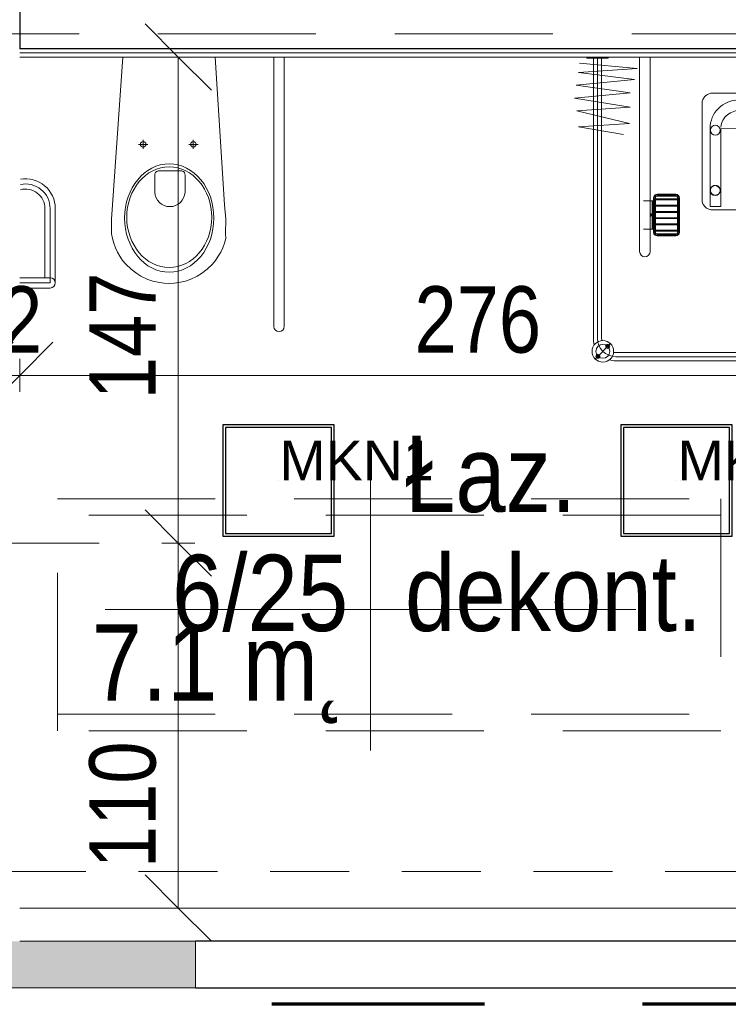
# Model space of a CAD drawing. Header units: centimetres. Extents: x -1631 to 21770, y -8842 to 3590.
# Tile 15 of 142: x -311 to -97, y 103 to 400. Entities that reach past the tile are written whole.
import ezdxf

# ---------------------------------------------------------------- set-up
doc = ezdxf.new("R2010")
doc.units = ezdxf.units.CM
for name, pattern in [('Długa kreska', [142.875, 95.25, -47.625]), ('Ponad', [39.688, 23.813, -15.875]), ('Ukryte', [71.438, 47.625, -23.813])]:
    doc.linetypes.add(name, pattern=pattern)
for name, color, linetype, lineweight in [('A-ANNO-DIMS', 211, 'Continuous', 13), ('A-ANNO-DIMS-100', 211, 'Continuous', 13), ('A-ANNO-NOTE', 131, 'Continuous', 9), ('A-AREA-IDEN', 2, 'Continuous', 13), ('A-DETL', 90, 'Continuous', 9), ('A-DETL-HDLN', 90, 'Ukryte', 9), ('A-FLOR-OVHD', 1, 'Ponad', 9), ('A-WALL', 113, 'Continuous', 13), ('A-WALL-FNSH', 113, 'Continuous', 13), ('A-WALL-PATT', 111, 'Continuous', 13), ('P-SANR-FIXT', 6, 'Continuous', 9)]:
    doc.layers.add(name, color=color, linetype=linetype, lineweight=lineweight)
doc.layers.add('E_oprawy', color=12, linetype='Continuous')
doc.styles.add('Arial Narrow_5', font='ARIALN.TTF', dxfattribs={"height": 20})
doc.styles.add('Arial_11', font='arial.ttf', dxfattribs={"width": 0.85, "height": 23})
doc.dimstyles.new('Diagonal_1_100__0__wewnętrzne', dxfattribs={"dimscale": 30.48, "dimtxt": 20.468619, "dimasz": 0.656168, "dimexe": 0.164042, "dimexo": 0.0625, "dimgap": 0.032808, "dimtad": 1, "dimdec": 0, "dimdsep": 46, "dimtxsty": 'Arial Narrow_5', "dimblk1": 'OBLIQUE', "dimblk2": 'OBLIQUE', "dimsah": 1, "dimcen": 0.09, "dimazin": 0, "dimtfac": 1, "dimtdec": 4, "dimtix": 1, "dimtmove": 0, "dimatfit": 3, "dimfxl": 0, "dimtvp": 1, "dimtolj": 1, "dimtzin": 0, "dimarcsym": 0})
doc.dimstyles.new('Diagonal_1_100__0__wewnętrzne_2', dxfattribs={"dimscale": 30.48, "dimtxt": 20.468619, "dimasz": 0.656168, "dimexe": 0.164042, "dimexo": 0.0625, "dimgap": 0.032808, "dimtad": 1, "dimdec": 0, "dimdsep": 46, "dimtxsty": 'Arial Narrow_5', "dimblk1": 'OBLIQUE', "dimblk2": 'OBLIQUE', "dimsah": 1, "dimcen": 0.09, "dimazin": 0, "dimtfac": 1, "dimtdec": 4, "dimtix": 1, "dimtmove": 2, "dimatfit": 3, "dimfxl": 0, "dimtvp": 1, "dimtolj": 1, "dimtzin": 0, "dimarcsym": 0})

# ---------------------------------------------------------------- blocks, each defined once
blk = doc.blocks.new('miska ustępowa dla N_35_5x54 wisząca koło narożna - Type 1-2357502-6_piętro IV __13_80 m_ - stan projektowany')
at = {"layer": 'P-SANR-FIXT'}
for p, q in [((-1.4, -19.5), (-4.56, -64.06)), ((29.22, -64.06), (26.4, -19.5)), ((44.09, -100.7), (44.09, -19.5)), ((47.21, -100.7), (47.21, -19.5)), ((4.69, -44.4), (4.69, -47.2)), ((19.8, -44.4), (19.8, -47.2)), ((3.32, -45.81), (6.14, -45.81)), ((18.43, -45.81), (21.25, -45.81)), ((8.17, -55.1), (8.17, -60.22)), ((16.4, -53.83), (9.09, -53.83)), ((17.32, -60.22), (17.32, -55.1)), ((-24.94, -65.13), (-24.94, -86)), ((-23.38, -65.13), (-23.38, -87.56)), ((-21.82, -65.13), (-21.82, -87.56)), ((-4.56, -64.06), (-4.88, -68.39)), ((29.58, -68.39), (29.22, -64.06)), ((-4.88, -68.39), (-4.82, -72.82)), ((29.53, -72.82), (29.58, -68.39)), ((-4.82, -72.82), (-4.57, -74.18)), ((-4.57, -74.18), (-4.19, -75.59)), ((29.19, -75.59), (29.57, -74.18)), ((29.57, -74.18), (29.53, -72.82)), ((-4.19, -75.59), (-3.69, -76.96)), ((-3.69, -76.96), (-3.07, -78.28)), ((28.07, -78.28), (28.69, -76.96)), ((28.69, -76.96), (29.19, -75.59)), ((-3.07, -78.28), (-2.34, -79.55)), ((-2.34, -79.55), (-1.51, -80.76)), ((26.51, -80.76), (27.34, -79.55)), ((27.34, -79.55), (28.07, -78.28)), ((-1.51, -80.76), (-0.58, -81.89)), ((-0.58, -81.89), (1.02, -83.46)), ((23.98, -83.46), (25.58, -81.89)), ((25.58, -81.89), (26.51, -80.76)), ((-32.54, -86), (-23.38, -86)), ((1.02, -83.46), (2.75, -84.77)), ((2.75, -84.77), (4.01, -85.53)), ((4.01, -85.53), (6.13, -86.55)), ((18.87, -86.55), (20.99, -85.53)), ((20.99, -85.53), (22.25, -84.77)), ((22.25, -84.77), (23.98, -83.46)), ((-23.38, -87.56), (-32.54, -87.56)), ((6.13, -86.55), (7.56, -87.01)), ((7.56, -87.01), (9.56, -87.48)), ((9.56, -87.48), (11.02, -87.67)), ((11.02, -87.67), (12.5, -87.75)), ((12.5, -87.75), (13.98, -87.67)), ((13.98, -87.67), (15.44, -87.48)), ((15.44, -87.48), (17.44, -87.01)), ((17.44, -87.01), (18.87, -86.55)), ((-23.38, -89.12), (-32.54, -89.12))]:
    blk.add_line(p, q, dxfattribs=at)
for centre in [(4.69, -45.81), (19.8, -45.81)]:
    blk.add_circle(centre, 0.825, dxfattribs=at)
for centre, radius, start, end in [((-30.79, -65.13), 8.97, 0, 99.9996), ((9.34, -54.98), 1.17, 102.2339, 185.8899), ((16.15, -54.98), 1.17, 354.1101, 77.7661), ((-30.79, -65.13), 7.41, 0, 102.1327), ((-30.79, -65.13), 5.85, 0, 105.4382), ((12.74, -60), 4.58, 182.8022, 357.1978), ((-23.38, -87.56), 1.56, 0, 90), ((-23.38, -87.56), 1.56, 270, 0), ((45.65, -100.7), 1.56, 180, 360)]:
    blk.add_arc(centre, radius, start, end, dxfattribs=at)
for centre, major_axis, ratio in [((12.55, -68.01), (0, 16.33), 0.823529), ((12.55, -67.76), (0, 15.16), 0.845174)]:
    blk.add_ellipse(centre, major_axis=major_axis, ratio=ratio, dxfattribs=at)
blk = doc.blocks.new('brodzik natryskowy dla N - Type 1-2359082-6_piętro IV __13_80 m_ - stan projektowany')
at = {"layer": 'P-SANR-FIXT'}
for p, q in [((-42.55, -19.8), (-42.55, -19.5)), ((-36.05, -19.8), (-42.55, -19.8)), ((-40.55, -19.8), (-40.55, -104.3)), ((-39.3, -19.5), (-39.3, -104.3)), ((-38.05, -19.8), (-38.05, -104.3)), ((-36.05, -19.5), (-36.05, -19.8)), ((-26.61, -19.7), (-26.61, -78.1)), ((-23.41, -78.1), (-23.41, -19.7)), ((14.45, -20.02), (10.54, -20.02)), ((10.54, -20.02), (10.54, -29.29)), ((14.45, -20.02), (14.45, -29.29)), ((49.36, -19.8), (49.36, -19.5)), ((55.86, -19.8), (49.36, -19.8)), ((51.36, -19.8), (51.36, -104.3)), ((52.61, -19.5), (52.61, -104.5)), ((53.86, -19.8), (53.86, -104.3)), ((55.86, -19.5), (55.86, -19.8)), ((-27.37, -22.89), (-44.99, -24.17)), ((-44.73, -21.36), (-27.37, -22.89)), ((-28.14, -26.21), (-45.75, -28)), ((-44.99, -24.17), (-28.14, -26.21)), ((-45.75, -28), (-29.41, -30.3)), ((10.54, -29.29), (14.45, -29.29)), ((-29.41, -30.3), (-46.26, -31.83)), ((-46.26, -31.83), (-29.41, -34.64)), ((-7.62, -32.51), (-7.7, -32.78)), ((-7.51, -32.25), (-7.62, -32.51)), ((-7.38, -32), (-7.51, -32.25)), ((-7.23, -31.75), (-7.38, -32)), ((-7.05, -31.52), (-7.23, -31.75)), ((-6.85, -31.31), (-7.05, -31.52)), ((-6.64, -31.11), (-6.85, -31.31)), ((-6.41, -30.93), (-6.64, -31.11)), ((-6.17, -30.77), (-6.41, -30.93)), ((-5.92, -30.64), (-6.17, -30.77)), ((-5.66, -30.53), (-5.92, -30.64)), ((-5.39, -30.45), (-5.66, -30.53)), ((-5.12, -30.4), (-5.39, -30.45)), ((-4.84, -30.38), (-5.12, -30.4)), ((10.32, -30.38), (-4.84, -30.38)), ((0.75, -32.79), (1.58, -32.57)), ((1.58, -32.57), (2.44, -32.44)), ((2.44, -32.44), (4.41, -32.39)), ((22.33, -32.44), (3.78, -32.39)), ((4.41, -32.39), (4.41, -35.62)), ((14.44, -30.04), (10.55, -30.01)), ((13.8, -30.17), (11.19, -30.17)), ((11.19, -30.17), (11.19, -32.44)), ((11.19, -32.44), (13.8, -32.44)), ((13.8, -32.44), (13.8, -30.17)), ((30.14, -30.38), (14.73, -30.38)), ((23.2, -32.57), (22.33, -32.44)), ((24.03, -32.79), (23.2, -32.57)), ((30.36, -30.45), (30.1, -30.4)), ((30.62, -30.53), (30.14, -30.38)), ((30.87, -30.64), (30.62, -30.53)), ((31.12, -30.78), (30.87, -30.64)), ((31.36, -30.94), (31.12, -30.78)), ((31.59, -31.12), (31.36, -30.94)), ((31.81, -31.32), (31.59, -31.12)), ((32.01, -31.54), (31.81, -31.32)), ((32.19, -31.77), (32.01, -31.54)), ((32.35, -32.02), (32.19, -31.77)), ((32.49, -32.27), (32.35, -32.02)), ((32.6, -32.54), (32.49, -32.27)), ((32.68, -32.81), (32.6, -32.54)), ((-29.41, -34.64), (-45.5, -35.66)), ((-7.7, -32.78), (-7.74, -33.05)), ((-7.74, -33.05), (-7.74, -62.59)), ((-3.88, -36.24), (-3.38, -35.57)), ((-3.38, -35.57), (-2.82, -34.95)), ((-2.82, -34.95), (-2.2, -34.39)), ((-2.2, -34.39), (-1.53, -33.88)), ((-1.53, -33.88), (-0.81, -33.45)), ((-0.81, -33.45), (-0.05, -33.08)), ((-0.05, -33.08), (0.75, -32.79)), ((24.83, -33.08), (24.03, -32.79)), ((25.59, -33.45), (24.83, -33.08)), ((26.31, -33.88), (25.59, -33.45)), ((26.98, -34.39), (26.31, -33.88)), ((27.59, -34.95), (26.98, -34.39)), ((28.16, -35.57), (27.59, -34.95)), ((28.66, -36.24), (28.16, -35.57)), ((32.74, -33.08), (32.68, -32.81)), ((32.74, -33.36), (32.74, -33.08)), ((32.74, -62.88), (32.74, -33.36)), ((-45.5, -35.66), (-29.67, -39.5)), ((-5.19, -39.35), (-4.98, -38.51)), ((-4.98, -38.51), (-4.68, -37.72)), ((-4.68, -37.72), (-4.32, -36.95)), ((-4.32, -36.95), (-3.88, -36.24)), ((-1.47, -38.52), (-1.71, -39.01)), ((-1.19, -38.06), (-1.47, -38.52)), ((-0.87, -37.64), (-1.19, -38.06)), ((-0.51, -37.24), (-0.87, -37.64)), ((-0.12, -36.88), (-0.51, -37.24)), ((0.31, -36.56), (-0.12, -36.88)), ((0.76, -36.29), (0.31, -36.56)), ((1.25, -36.05), (0.76, -36.29)), ((1.76, -35.86), (1.25, -36.05)), ((2.29, -35.73), (1.76, -35.86)), ((2.84, -35.64), (2.29, -35.73)), ((3.4, -35.61), (2.84, -35.64)), ((4.41, -35.62), (3.4, -35.61)), ((3.78, -35.62), (21.37, -35.62)), ((21.37, -35.62), (21.94, -35.64)), ((21.94, -35.64), (22.49, -35.73)), ((22.49, -35.73), (23.02, -35.86)), ((23.02, -35.86), (23.53, -36.05)), ((23.53, -36.05), (24.01, -36.29)), ((24.01, -36.29), (24.47, -36.56)), ((24.47, -36.56), (24.89, -36.88)), ((24.89, -36.88), (25.29, -37.24)), ((25.29, -37.24), (25.65, -37.64)), ((25.65, -37.64), (25.96, -38.06)), ((25.96, -38.06), (26.24, -38.52)), ((26.24, -38.52), (26.48, -39.01)), ((29.09, -36.95), (28.66, -36.24)), ((29.46, -37.72), (29.09, -36.95)), ((29.75, -38.51), (29.46, -37.72)), ((29.97, -39.35), (29.75, -38.51)), ((-29.67, -39.5), (-44.99, -40.52)), ((-44.99, -40.52), (-31.46, -42.82)), ((-5.37, -41.1), (-5.32, -40.21)), ((-5.29, -64.53), (-5.37, -41.1)), ((-5.32, -40.21), (-5.19, -39.35)), ((26.92, -40.93), (-2.15, -41.13)), ((-2.15, -41.13), (-2.15, -64.53)), ((-2.03, -40.05), (-2.11, -40.6)), ((-1.89, -39.51), (-2.03, -40.05)), ((-1.71, -39.01), (-1.89, -39.51)), ((26.48, -39.01), (26.66, -39.51)), ((26.66, -39.51), (26.8, -40.05)), ((26.8, -40.05), (26.88, -40.6)), ((26.92, -64.53), (26.92, -40.93)), ((30.1, -40.21), (29.97, -39.35)), ((30.07, -41.13), (30.07, -64.53)), ((30.15, -41.1), (30.1, -40.21)), ((-5.21, -59.35), (-5.23, -59.5)), ((-5.18, -59.21), (-5.21, -59.35)), ((-5.13, -59.08), (-5.18, -59.21)), ((-5.07, -58.95), (-5.13, -59.08)), ((-4.99, -58.83), (-5.07, -58.95)), ((-4.91, -58.71), (-4.99, -58.83)), ((-4.81, -58.61), (-4.91, -58.71)), ((-4.71, -58.52), (-4.81, -58.61)), ((-4.6, -58.43), (-4.71, -58.52)), ((-4.48, -58.36), (-4.6, -58.43)), ((-4.35, -58.3), (-4.48, -58.36)), ((-4.21, -58.25), (-4.35, -58.3)), ((-4.07, -58.21), (-4.21, -58.25)), ((-3.93, -58.19), (-4.07, -58.21)), ((-3.78, -58.18), (-3.93, -58.19)), ((-3.48, -58.21), (-3.63, -58.19)), ((-3.34, -58.25), (-3.48, -58.21)), ((-3.21, -58.3), (-3.34, -58.25)), ((-3.08, -58.36), (-3.21, -58.3)), ((-2.96, -58.43), (-3.08, -58.36)), ((-2.85, -58.52), (-2.96, -58.43)), ((-2.74, -58.61), (-2.85, -58.52)), ((-2.65, -58.71), (-2.74, -58.61)), ((-2.56, -58.83), (-2.65, -58.71)), ((-2.49, -58.95), (-2.56, -58.83)), ((-2.43, -59.08), (-2.49, -58.95)), ((-2.38, -59.21), (-2.43, -59.08)), ((-2.34, -59.35), (-2.38, -59.21)), ((-2.32, -59.5), (-2.34, -59.35)), ((-22.41, -72.3), (-22.41, -61.9)), ((-22.11, -72.3), (-22.11, -61.9)), ((-21.81, -72.3), (-21.81, -61.9)), ((-21.81, -62.2), (-15.21, -62.2)), ((-21.31, -60.8), (-15.71, -60.8)), ((-21.31, -61.1), (-15.71, -61.1)), ((-21.31, -61.4), (-15.71, -61.4)), ((-15.21, -61.9), (-15.21, -72.3)), ((-14.91, -61.9), (-14.91, -72.3)), ((-14.61, -61.9), (-14.61, -72.3)), ((-5.23, -59.5), (-5.24, -59.65)), ((-5.24, -59.65), (-5.23, -59.79)), ((-5.23, -59.79), (-5.21, -59.94)), ((-5.21, -59.94), (-5.18, -60.08)), ((-5.18, -60.08), (-5.13, -60.21)), ((-5.13, -60.21), (-5.07, -60.34)), ((-5.07, -60.34), (-4.99, -60.46)), ((-4.99, -60.46), (-4.91, -60.58)), ((-4.91, -60.58), (-4.81, -60.68)), ((-4.81, -60.68), (-4.71, -60.77)), ((-4.71, -60.77), (-4.6, -60.86)), ((-4.6, -60.86), (-4.48, -60.93)), ((-4.48, -60.93), (-4.35, -60.99)), ((-4.35, -60.99), (-4.21, -61.04)), ((-4.21, -61.04), (-4.07, -61.08)), ((-4.07, -61.08), (-3.93, -61.1)), ((-3.93, -61.1), (-3.78, -61.11)), ((-3.78, -61.11), (-3.63, -61.1)), ((-3.63, -61.1), (-3.48, -61.08)), ((-3.48, -61.08), (-3.34, -61.04)), ((-3.34, -61.04), (-3.21, -60.99)), ((-3.21, -60.99), (-3.08, -60.93)), ((-3.08, -60.93), (-2.96, -60.86)), ((-2.96, -60.86), (-2.85, -60.77)), ((-2.85, -60.77), (-2.74, -60.68)), ((-2.74, -60.68), (-2.65, -60.58)), ((-2.65, -60.58), (-2.56, -60.46)), ((-2.56, -60.46), (-2.49, -60.34)), ((-2.49, -60.34), (-2.43, -60.21)), ((-2.43, -60.21), (-2.38, -60.08)), ((-2.38, -60.08), (-2.34, -59.94)), ((-2.34, -59.94), (-2.32, -59.79)), ((-2.31, -59.65), (-2.32, -59.5)), ((-2.32, -59.79), (-2.31, -59.65)), ((-22.41, -62.85), (-25.41, -62.85)), ((-22.81, -71.35), (-22.81, -62.85)), ((-22.61, -71.35), (-22.61, -62.85)), ((-21.81, -62.5), (-15.21, -62.5)), ((-21.81, -64.1), (-15.21, -64.1)), ((-21.81, -64.4), (-15.21, -64.4)), ((-7.74, -62.59), (-7.74, -62.87)), ((-7.74, -62.87), (-7.7, -63.14)), ((-7.7, -63.14), (-7.62, -63.41)), ((-7.62, -63.41), (-7.52, -63.68)), ((-7.52, -63.68), (-7.4, -63.93)), ((-7.4, -63.93), (-7.25, -64.17)), ((-7.25, -64.17), (-7.07, -64.4)), ((-7.07, -64.4), (-6.88, -64.61)), ((-6.88, -64.61), (-6.67, -64.81)), ((-6.67, -64.81), (-6.44, -64.99)), ((-6.44, -64.99), (-6.2, -65.14)), ((-6.2, -65.14), (-5.95, -65.27)), ((-5.95, -65.27), (-5.69, -65.38)), ((-2.15, -64.53), (-5.29, -64.53)), ((26.92, -64.53), (30.07, -64.53)), ((30.65, -65.39), (30.92, -65.28)), ((30.92, -65.28), (31.17, -65.16)), ((31.17, -65.16), (31.41, -65.01)), ((31.41, -65.01), (31.64, -64.84)), ((31.64, -64.84), (31.85, -64.64)), ((31.85, -64.64), (32.05, -64.43)), ((32.05, -64.43), (32.22, -64.21)), ((32.22, -64.21), (32.38, -63.96)), ((32.38, -63.96), (32.51, -63.71)), ((32.51, -63.71), (32.61, -63.44)), ((32.61, -63.44), (32.69, -63.17)), ((32.69, -63.17), (32.74, -62.88)), ((-21.81, -66), (-15.21, -66)), ((-21.81, -66.3), (-15.21, -66.3)), ((-21.81, -67.9), (-15.21, -67.9)), ((-21.81, -68.2), (-15.21, -68.2)), ((-5.69, -65.38), (-5.41, -65.46)), ((-5.41, -65.46), (-5.13, -65.51)), ((-5.13, -65.51), (29.82, -65.51)), ((29.82, -65.51), (30.1, -65.51)), ((30.1, -65.51), (30.38, -65.46)), ((30.38, -65.46), (30.65, -65.39)), ((-21.81, -69.8), (-15.21, -69.8)), ((-21.81, -70.1), (-15.21, -70.1)), ((-22.41, -71.35), (-25.41, -71.35)), ((-21.81, -71.7), (-15.21, -71.7)), ((-21.81, -72), (-15.21, -72)), ((-15.71, -72.8), (-21.31, -72.8)), ((-15.71, -73.1), (-21.31, -73.1)), ((-15.71, -73.4), (-21.31, -73.4)), ((-35.25, -105.75), (-40.13, -110.63)), ((48.56, -105.75), (53.43, -110.63)), ((47.11, -108.55), (-33.8, -108.55)), ((-33.8, -109.8), (47.11, -109.8)), ((47.11, -111.05), (-33.8, -111.05))]:
    blk.add_line(p, q, dxfattribs=at)
for centre, radius in [((12.42, -34), 1.5), ((-3.77, -41.55), 1.5), ((28.71, -41.74), 1.5), ((-3.85, -59.74), 1.5), ((28.59, -59.68), 1.5), ((-37.69, -108.19), 3.25), ((-37.69, -108.19), 2.1), ((-36.21, -106.7), 0.62), ((-36.21, -106.7), 0.32), ((51, -108.19), 3.25), ((49.51, -106.7), 0.62), ((51, -108.19), 2.1), ((49.51, -106.7), 0.32), ((-39.18, -109.67), 0.62), ((-39.18, -109.67), 0.32), ((52.48, -109.67), 0.62), ((52.48, -109.67), 0.32)]:
    blk.add_circle(centre, radius, dxfattribs=at)
for centre, radius, start, end in [((-21.31, -61.9), 1.1, 90, 180), ((-21.31, -61.9), 0.8, 90, 180), ((-21.31, -61.9), 0.5, 90, 180), ((-15.71, -61.9), 1.1, 360, 90), ((-15.71, -61.9), 0.8, 360, 90), ((-15.71, -61.9), 0.5, 360, 90), ((-21.31, -72.3), 1.1, 180, 270), ((-21.31, -72.3), 0.8, 180, 270), ((-21.31, -72.3), 0.5, 180, 270), ((-15.71, -72.3), 0.5, 270, 360), ((-15.71, -72.3), 0.8, 270, 360), ((-15.71, -72.3), 1.1, 270, 360), ((-25.01, -78.1), 1.6, 180, 360), ((-33.8, -104.3), 6.75, 180, 196.4965), ((-33.8, -104.3), 5.5, 180, 270), ((-33.8, -104.3), 4.25, 180, 188.8511), ((47.11, -104.3), 5.5, 270, 360), ((47.11, -104.3), 4.25, 351.1489, 360), ((47.11, -104.3), 6.75, 343.5035, 360), ((-33.8, -104.3), 4.25, 261.1489, 270), ((47.11, -104.3), 4.25, 270, 278.8511), ((-33.8, -104.3), 6.75, 253.5035, 270), ((47.11, -104.3), 6.75, 270, 286.4965)]:
    blk.add_arc(centre, radius, start, end, dxfattribs=at)
blk.add_ellipse((-23.14, -67.1), major_axis=(0, 0.325), ratio=0.224951, dxfattribs=at)
blk = doc.blocks.new('DIMBLOCK98-6_piętro IV __13_80 m_ - stan projektowany')
at = {"layer": 'A-ANNO-DIMS-100', "transparency": 16777216}
for p, q in [((-310.62, 292.9), (-300.62, 302.9)), ((-34.62, 292.9), (-24.62, 302.9)), ((-310.62, 287.9), (-310.62, 297.9)), ((-34.62, 287.9), (-34.62, 297.9)), ((-310.62, 292.9), (-320.62, 282.9)), ((-34.62, 292.9), (-310.62, 292.9)), ((-310.62, 292.9), (-310.62, 287.9)), ((-34.62, 292.9), (-44.62, 282.9)), ((-34.62, 292.9), (-34.62, 287.9))]:
    blk.add_line(p, q, dxfattribs=at)
at = {"layer": 'A-ANNO-DIMS-100', "color": 0, "transparency": 16777216, "insert": (-191.63, 319.75), "char_height": 20, "width": 45.6158, "attachment_point": 1, "line_spacing_factor": 0.974696, "style": 'Arial Narrow_5'}
blk.add_mtext('276', dxfattribs=at)
blk = doc.blocks.new('_Oblique')
at = {"color": 0, "linetype": 'ByBlock', "lineweight": -2}
blk.add_line((-0.5, -0.5), (0.5, 0.5), dxfattribs=at)
blk = doc.blocks.new('DIMBLOCK99-6_piętro IV __13_80 m_ - stan projektowany')
at = {"layer": 'A-ANNO-DIMS-100', "transparency": 16777216}
for p, q in [((-322.62, 292.9), (-312.62, 302.9)), ((-310.62, 292.9), (-300.62, 302.9)), ((-322.62, 287.9), (-322.62, 297.9)), ((-310.62, 287.9), (-310.62, 297.9)), ((-322.62, 292.9), (-332.62, 282.9)), ((-310.62, 292.9), (-322.62, 292.9)), ((-322.62, 292.9), (-322.62, 287.9)), ((-310.62, 292.9), (-320.62, 282.9)), ((-310.62, 292.9), (-310.62, 287.9))]:
    blk.add_line(p, q, dxfattribs=at)
at = {"layer": 'A-ANNO-DIMS-100', "color": 0, "transparency": 16777216, "insert": (-329.29, 319.75), "char_height": 20, "width": 30.4105, "attachment_point": 1, "line_spacing_factor": 0.974696, "style": 'Arial Narrow_5'}
blk.add_mtext('12', dxfattribs=at)
blk = doc.blocks.new('METKA_POMIESZCZENIA2 - Rozbudowana krótka - bez ramki-2403173-6_piętro IV __13_80 m_ - stan projektowany')
at = {"layer": 'A-AREA-IDEN'}
for p, q in [((0, 0.425), (0, 0)), ((0.0976, 0), (-0.8, 0)), ((-0.8, 0), (0.8, 0)), ((0, 0), (0, -0.425))]:
    blk.add_line(p, q, dxfattribs=at)
blk = doc.blocks.new('DIMBLOCK177-6_piętro IV __13_80 m_ - stan projektowany')
at = {"layer": 'A-ANNO-DIMS-100', "transparency": 16777216}
for p, q in [((-262.8, 242.33), (-272.8, 252.33)), ((-267.8, 242.33), (-257.8, 242.33)), ((-262.8, 242.33), (-267.8, 242.33)), ((-262.8, 132.33), (-262.8, 242.33)), ((-262.8, 242.33), (-252.8, 232.33)), ((-262.8, 132.33), (-272.8, 142.33)), ((-267.8, 132.33), (-257.8, 132.33)), ((-262.8, 132.33), (-267.8, 132.33)), ((-262.8, 132.33), (-252.8, 122.33))]:
    blk.add_line(p, q, dxfattribs=at)
at = {"layer": 'A-ANNO-DIMS-100', "color": 0, "transparency": 16777216, "insert": (-289.65, 144.35), "char_height": 20, "width": 45.6158, "attachment_point": 1, "rotation": 90, "line_spacing_factor": 0.974696, "style": 'Arial Narrow_5'}
blk.add_mtext('110', dxfattribs=at)
blk = doc.blocks.new('DIMBLOCK178-6_piętro IV __13_80 m_ - stan projektowany')
at = {"layer": 'A-ANNO-DIMS-100', "transparency": 16777216}
for p, q in [((-262.8, 388.83), (-272.8, 398.83)), ((-267.8, 388.83), (-257.8, 388.83)), ((-262.8, 388.83), (-267.8, 388.83)), ((-262.8, 242.33), (-262.8, 388.83)), ((-262.8, 388.83), (-252.8, 378.83)), ((-262.8, 242.33), (-272.8, 252.33)), ((-267.8, 242.33), (-257.8, 242.33)), ((-262.8, 242.33), (-267.8, 242.33)), ((-262.8, 242.33), (-252.8, 232.33))]:
    blk.add_line(p, q, dxfattribs=at)
at = {"layer": 'A-ANNO-DIMS-100', "color": 0, "transparency": 16777216, "insert": (-289.65, 285.68), "char_height": 20, "width": 45.6158, "attachment_point": 1, "rotation": 90, "line_spacing_factor": 0.974696, "style": 'Arial Narrow_5'}
blk.add_mtext('147', dxfattribs=at)
blk = doc.blocks.new('MKN1')
at = {"layer": 'E_oprawy', "linetype": 'ByBlock'}
for points in [[(9572.75, 390.73), (9572.75, 357.13), (9606.35, 357.13), (9606.35, 390.73)], [(9573.55, 389.92), (9573.55, 357.92), (9605.55, 357.92), (9605.55, 389.92)]]:
    blk.add_lwpolyline(points, close=True, dxfattribs=at)
for centre in [(9589.55, 373.92), (9710.84, 373.92)]:
    blk.add_circle(centre, 0.01, dxfattribs=at)
at = {"layer": 'E_oprawy', "color": 4, "linetype": 'ByBlock', "insert": (9589.85, 385.97), "char_height": 0.2, "width": 42.2965, "attachment_point": 1}
blk.add_mtext('{\\fArial|b0|i0|c0|p0;\\H60x;MKN1}', dxfattribs=at)

msp = doc.modelspace()

# ---------------------------------------------------------------- hatches: boundary and pattern name
at = {"layer": 'A-WALL-PATT'}
h = msp.add_hatch(color=9, dxfattribs=at)
h.paths.add_polyline_path([(-537.36, 108.33), (-532.62, 108.33), (-532.62, 122.33), (-552.62, 122.33), (-552.62, 108.33)], flags=0)
h.paths.add_polyline_path([(-327.62, 108.33), (-257.62, 108.33), (-257.62, 122.33), (-327.62, 122.33)], flags=0)
h.paths.add_polyline_path([(-47.62, 108.33), (22.38, 108.33), (22.38, 122.33), (-47.62, 122.33)], flags=0)
h.paths.add_polyline_path([(232.38, 108.33), (302.38, 108.33), (302.38, 122.33), (232.38, 122.33)], flags=0)
h.paths.add_polyline_path([(492.38, 108.33), (527.38, 108.33), (527.38, 122.33), (492.38, 122.33)], flags=0)

# ---------------------------------------------------------------- linework, layer by layer
at = {"layer": 'A-ANNO-NOTE', "lineweight": 13}
msp.add_line((-286.62, 242.33), (-376.62, 242.33), dxfattribs=at)
msp.add_line((-286.62, 242.33), (-376.62, 242.33), dxfattribs=at)
at = {"layer": 'A-DETL', "linetype": 'Długa kreska', "lineweight": 70}
msp.add_line((-27.62, 103.33), (-234.62, 103.33), dxfattribs=at)
at = {"layer": 'A-DETL-HDLN'}
for p, q in [((-1197.62, 395.83), (1172.38, 395.83)), ((-299.27, 255.73), (-99.27, 255.73)), ((-299.27, 185.73), (-299.27, 255.73)), ((-99.27, 255.73), (-99.27, 185.73)), ((-99.27, 250.73), (-299.27, 250.73)), ((-299.27, 190.73), (-99.27, 190.73)), ((-99.27, 185.73), (-299.27, 185.73))]:
    msp.add_line(p, q, dxfattribs=at)
at = {"layer": 'A-FLOR-OVHD'}
msp.add_line((-552.62, 143.33), (-47.62, 143.33), dxfattribs=at)
at = {"layer": 'A-WALL', "color": 7, "lineweight": 25}
for p, q in [((-310.62, 425.33), (-310.62, 391.33)), ((-34.62, 391.33), (-310.62, 391.33)), ((-47.62, 122.33), (-257.62, 122.33)), ((-257.62, 108.33), (-47.62, 108.33))]:
    msp.add_line(p, q, dxfattribs=at)
at = {"layer": 'A-WALL'}
for p, q in [((-34.62, 390.08), (-310.62, 390.08)), ((-257.62, 108.33), (-257.62, 122.33))]:
    msp.add_line(p, q, dxfattribs=at)
at = {"layer": 'A-WALL', "lineweight": 9}
for p, q in [((-310.62, 132.33), (-34.62, 132.33)), ((-257.62, 122.33), (-310.62, 122.33)), ((-327.62, 108.33), (-257.62, 108.33))]:
    msp.add_line(p, q, dxfattribs=at)
at = {"layer": 'A-WALL-FNSH', "color": 250, "lineweight": 9}
msp.add_line((-310.62, 388.83), (-34.62, 388.83), dxfattribs=at)

# ---------------------------------------------------------------- block references
at = {"layer": 'A-AREA-IDEN', "xscale": 99.99999999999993, "yscale": 99.99999999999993, "zscale": 99.99999999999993}
msp.add_blockref('METKA_POMIESZCZENIA2 - Rozbudowana krótka - bez ramki-2403173-6_piętro IV __13_80 m_ - stan projektowany', (-204.9, 222.28), dxfattribs=at)
at = {"layer": 'E_oprawy', "linetype": 'ByBlock'}
for p in [(-9822.17, -112.72), (-9702.17, -112.72)]:
    msp.add_blockref('MKN1', p, dxfattribs=at)
at = {"layer": 'P-SANR-FIXT'}
for name, p in [('miska ustępowa dla N_35_5x54 wisząca koło narożna - Type 1-2357502-6_piętro IV __13_80 m_ - stan projektowany', (-278.08, 408.33)), ('brodzik natryskowy dla N - Type 1-2359082-6_piętro IV __13_80 m_ - stan projektowany', (-97.12, 408.33))]:
    msp.add_blockref(name, p, dxfattribs=at)

# ---------------------------------------------------------------- texts
at = {"layer": 'A-AREA-IDEN', "char_height": 23, "line_spacing_factor": 0.936439, "style": 'Arial_11'}
for s, insert, width, attachment_point in [('\\pt84.99995,169.9999,255.00008,340.00003,424.99998,509.99993,595.00011,680.00006,765.00001,849.99996,934.99991,1020.00009,1105.00004,1189.99999,1274.99994,1359.99989,1445.00007,1530.00002,1614.99997,1699.99992,1785.0001,1870.00005,1955,2039.99995,2124.9999,2210.00008,2295.00003,2379.99998,2464.99993,2550.00011,2635.00006,2720.00001;Łaz.\\Pdekont.', (-194.47, 215.5), 89.42, 7), ('\\pxqr,t3.69565,7.3913,11.08696,14.78261,18.47826,22.17391,25.86957,29.56522,33.26087,36.95652,40.65217,44.34783,48.04348,51.73913,55.43478,59.13043,62.82609,66.52174,70.21739,73.91304,77.6087,81.30435,85,88.69565,92.3913,96.08696,99.78261,103.47826,107.17391,110.86957,114.56522,118.26087;{6/25}', (-211.56, 215.5), 52.87, 9), ('\\pt84.99995,169.9999,255.00008,340.00003,424.99998,509.99993,595.00011,680.00006,765.00001,849.99996,934.99991,1020.00009,1105.00004,1189.99999,1274.99994,1359.99989,1445.00007,1530.00002,1614.99997,1699.99992,1785.0001,1870.00005,1955,2039.99995,2124.9999,2210.00008,2295.00003,2379.99998,2464.99993,2550.00011,2635.00006,2720.00001;7.1 m˛', (-211.56, 217.89), 76.5, 3)]:
    msp.add_mtext(s, dxfattribs=dict(at, insert=insert, width=width, attachment_point=attachment_point))

# ---------------------------------------------------------------- dimensions: what is measured, and where the dimension line sits
at = {"layer": 'A-ANNO-DIMS'}
for base, p1, p2, override, picture, middle in [((-262.79823187, 388.82555458), (-267.79823187, 242.32555458), (-267.79823187, 388.82555458), {"dimpost": '<>', "dimfxl": 146.5}, 'DIMBLOCK178-6_piętro IV __13_80 m_ - stan projektowany', (-276.31307553, 308.48925159)), ((-262.8, 242.33), (-267.8, 132.33), (-267.8, 242.33), {"dimpost": '<>', "dimfxl": 110}, 'DIMBLOCK177-6_piętro IV __13_80 m_ - stan projektowany', (-276.31, 167.16))]:
    dim = msp.add_linear_dim(base=base, p1=p1, p2=p2, angle=90, dimstyle='Diagonal_1_100__0__wewnętrzne_2', override=override, dxfattribs=at)
    dim.commit()
    dim.dimension.update_dxf_attribs({"geometry": picture, "text_midpoint": middle, "dimtype": 160, "text_rotation": 90})
for base, p1, p2, override, picture, middle in [((-322.62, 292.9), (-310.62, 287.9), (-322.62, 287.9), {"dimpost": '<>', "dimfxl": 12}, 'DIMBLOCK99-6_piętro IV __13_80 m_ - stan projektowany', (-316.62, 303.94)), ((-310.62, 292.9), (-34.62, 287.9), (-310.62, 287.9), {"dimpost": '<>', "dimfxl": 276}, 'DIMBLOCK98-6_piętro IV __13_80 m_ - stan projektowany', (-172.62, 304.11))]:
    dim = msp.add_linear_dim(base=base, p1=p1, p2=p2, dimstyle='Diagonal_1_100__0__wewnętrzne', override=override, dxfattribs=at)
    dim.commit()
    dim.dimension.update_dxf_attribs({"geometry": picture, "text_midpoint": middle})

doc.saveas('drawing.dxf')
